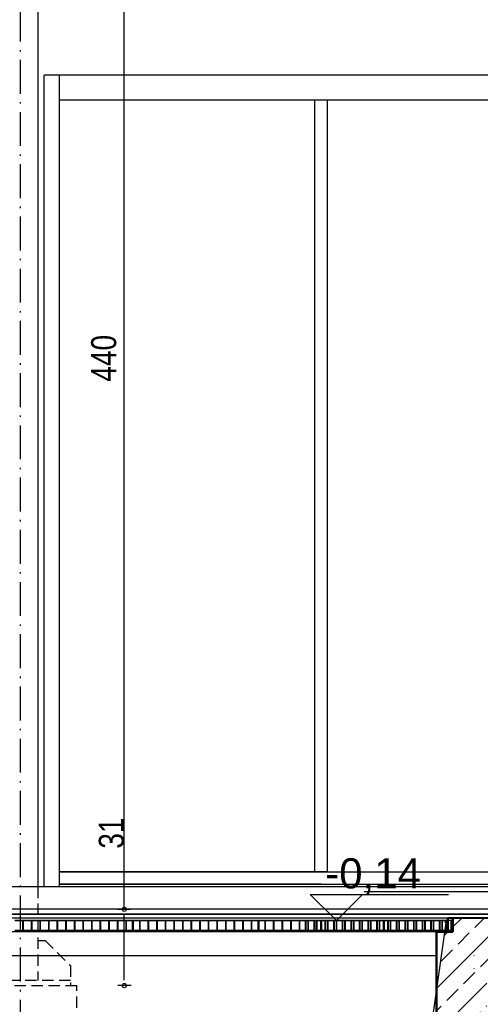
# Model space of a CAD drawing. Extents: x 64462 to 126444, y -56085 to -716.
# Tile 67 of 90: x 119755 to 121592, y -53778 to -49853. Entities that reach past the tile are written whole.
import ezdxf

# ---------------------------------------------------------------- set-up
doc = ezdxf.new("R2010")
doc.units = 0
doc.header["$LTSCALE"] = 11.25
doc.linetypes.add('ACAD_ISO10W100', pattern=[18.5, 12, -3, 0.5, -3])
doc.linetypes.add('JIS_02_2.0', pattern=[3, 2, -1])
for name, color, linetype in [('2D- Siatka Modularna', 81, 'ACAD_ISO10W100'), ('_opis', 7, 'Continuous'), ('Budowlane - Fundamenty - Izolacja Pozioma', 7, 'Continuous'), ('Budowlane - Krata Wema', 7, 'Continuous'), ('Budowlane - Opisy', 7, 'Continuous'), ('Budowlane - Wylewka betonowa', 7, 'Continuous'), ('Konstrukcja - Fasada', 7, 'Continuous'), ('Konstrukcja - podkonstrukcja pod panele - belki', 7, 'Continuous'), ('Konstrukcja - Płyta - Zbrojenie Rozproszone', 7, 'Continuous'), ('Konstrukcja - slupy myjnia', 7, 'Continuous'), ('Layer1', 7, 'Continuous'), ('Myjnia - podloga', 7, 'Continuous'), ('Wymiarowanie - Poziomy', 7, 'Continuous')]:
    doc.layers.add(name, color=color, linetype=linetype)
for name, color, linetype, lineweight in [('a___przekrojowa___0.5', 7, 'Continuous', 50), ('a___widokowa_0.25', 7, 'Continuous', 25), ('a___wymiary', 7, 'Continuous', 18)]:
    doc.layers.add(name, color=color, linetype=linetype, lineweight=lineweight)
doc.styles.add('GENERATED_STYLE_2', font='ARIAL.TTF')
doc.styles.add('ROMANS', font='arial.ttf', dxfattribs={"width": 0.8})
doc.styles.get("Standard").update_dxf_attribs({"font": 'arial.ttf', "width": 0.8, "oblique": 15})
doc.dimstyles.new('1_50', dxfattribs={"dimtxt": 100, "dimasz": 21, "dimexe": 0, "dimexo": 0, "dimgap": 0, "dimtad": 0, "dimdec": 0, "dimlfac": 0.1, "dimrnd": 0.5, "dimdsep": 46, "dimtxsty": 'ROMANS', "dimblk": 'k', "dimcen": 0, "dimdle": 1.25, "dimse1": 1, "dimse2": 1, "dimadec": 3, "dimazin": 0, "dimtfac": 0.066667, "dimtdec": 0, "dimtix": 1, "dimtmove": 2, "dimatfit": 3, "dimldrblk": 'k', "dimfxl": 1, "dimtvp": 0.8, "dimtolj": 1, "dimarcsym": 0})
doc.dimstyles.new('GENERATED_STYLE__61', dxfattribs={"dimtxt": 0.18, "dimasz": 4.56, "dimexe": 0.18, "dimexo": 0.0625, "dimgap": 0.09, "dimtad": 0, "dimtih": 1, "dimtoh": 1, "dimdec": 4, "dimzin": 0, "dimdsep": 46, "dimtxsty": 'Standard', "dimcen": 0.09, "dimadec": 0, "dimazin": 0, "dimtfac": 1, "dimtdec": 4, "dimtmove": 0, "dimatfit": 3, "dimldrblk": 'ARROWHEAD_3', "dimfxl": 1, "dimtolj": 1, "dimtzin": 0, "dimarcsym": 0})

# ---------------------------------------------------------------- blocks, each defined once
blk = doc.blocks.new('ARROWHEAD_3')
at = {"linetype": 'Continuous'}
blk.add_line((0, 0), (-1, 0), dxfattribs=at)
at = {"linetype": 'Continuous', "flags": 128}
blk.add_lwpolyline([(-1, 0.2679), (0, 0), (-1, -0.2679)], dxfattribs=at)
blk = doc.blocks.new('k')
at = {"layer": 'Layer1'}
blk.add_line((0, 1.31), (0, -1.22), dxfattribs=at)
blk.add_circle((0, 0), 0.405, dxfattribs=at)
blk = doc.blocks.new('*D5112')
at = {"layer": 'a___wymiary', "color": 0, "lineweight": -2}
blk.add_line((125327.7, -48520.2), (125327.7, -53288.2), dxfattribs=at)
at = {"layer": 'Defpoints', "color": 0}
for p in [(121448.2, -48499.2), (124993.7, -53309.2), (125327.7, -53309.2)]:
    blk.add_point(p, dxfattribs=at)
at = {"layer": 'a___wymiary', "color": 0, "linetype": 'ByBlock', "lineweight": -2, "xscale": 21, "yscale": 21, "zscale": 21}
for p, rotation in [((125327.7, -48499.2), 90), ((125327.7, -53309.2), 270)]:
    blk.add_blockref('k', p, dxfattribs=dict(at, rotation=rotation))
at = {"layer": 'a___wymiary', "color": 0, "insert": (125246, -50904.2), "char_height": 100, "attachment_point": 5, "rotation": 90, "style": 'ROMANS'}
blk.add_mtext('\\A1;481', dxfattribs=at)
blk = doc.blocks.new('*D5127')
at = {"layer": 'a___wymiary', "color": 0, "lineweight": -2}
for p, q in [((120172.3, -53399.2), (120172.3, -53045.8)), ((120172.3, -53682.2), (120172.3, -53420.2))]:
    blk.add_line(p, q, dxfattribs=at)
at = {"layer": 'Defpoints', "color": 0}
for p in [(120045.8, -53399.2), (120172.3, -53399.2), (119982.5, -53703.2)]:
    blk.add_point(p, dxfattribs=at)
at = {"layer": 'a___wymiary', "color": 0, "linetype": 'ByBlock', "lineweight": -2, "xscale": 21, "yscale": 21, "zscale": 21}
for p, rotation in [((120172.3, -53399.2), 90), ((120172.3, -53703.2), 270)]:
    blk.add_blockref('k', p, dxfattribs=dict(at, rotation=rotation))
at = {"layer": 'a___wymiary', "color": 0, "insert": (120121.3, -53095.3), "char_height": 100, "attachment_point": 5, "rotation": 90, "style": 'ROMANS'}
blk.add_mtext('\\A1;31', dxfattribs=at)
blk = doc.blocks.new('*D5128')
at = {"layer": 'a___wymiary', "color": 0, "lineweight": -2}
blk.add_line((120172.3, -53378.2), (120172.3, -49027.6), dxfattribs=at)
at = {"layer": 'Defpoints', "color": 0}
for p in [(119956.6, -49006.6), (120172.3, -49006.6), (120045.8, -53399.2)]:
    blk.add_point(p, dxfattribs=at)
at = {"layer": 'a___wymiary', "color": 0, "linetype": 'ByBlock', "lineweight": -2, "xscale": 21, "yscale": 21, "zscale": 21}
for p, rotation in [((120172.3, -49006.6), 90), ((120172.3, -53399.2), 270)]:
    blk.add_blockref('k', p, dxfattribs=dict(at, rotation=rotation))
at = {"layer": 'a___wymiary', "color": 0, "insert": (120090.7, -51202.9), "char_height": 100, "attachment_point": 5, "rotation": 90, "style": 'ROMANS'}
blk.add_mtext('\\A1;440', dxfattribs=at)

msp = doc.modelspace()

# ---------------------------------------------------------------- hatches: boundary and pattern name
at = {"layer": '_opis', "transparency": 33554687}
h = msp.add_hatch(dxfattribs=at)
h.set_pattern_fill('ANSI33-Metric', color=256, scale=20)
h.set_pattern_definition([(45, (-101544.12, 85228.8), (-89.80256, 89.80256), []), (45, (-101454.32, 85228.8), (-89.80256, 89.80256), [63.5, -31.75])])
h.paths.add_polyline_path([(116157.52, -54124.74), (116157.52, -53926.26), (115932.52, -53921.05), (115932.52, -54119.85)])
h.paths.add_polyline_path([(116382.52, -54129.64), (116382.52, -53931.46), (116157.52, -53926.26), (116157.52, -54124.74)])
h.paths.add_polyline_path([(119532.52, -54004.28), (116382.52, -53931.46), (116382.52, -54129.64), (119532.52, -54198.17)])
h.paths.add_polyline_path([(119757.52, -54199.19), (119757.52, -54009.51), (119725.78, -54008.75), (119532.52, -54004.28), (119532.52, -54198.17), (119579.07, -54199.19)])
h.paths.add_polyline_path([(119982.52, -54199.19), (119982.52, -54014.9), (119757.52, -54009.51), (119757.52, -54199.19)])
h.paths.add_polyline_path([(121344.89, -54237.61), (121372.55, -54039.19), (121326.22, -54039.19), (120997.52, -54039.19), (119982.52, -54014.9), (119982.52, -54199.19), (120582.52, -54199.19), (120582.52, -54221.02)])
h.paths.add_polyline_path([(121617.52, -54239.19), (121617.52, -53747.19), (121617.52, -53634.19), (121617.52, -53632.19), (121567.52, -53633.19), (122871.83, -53633.19), (122871.83, -53411.1), (122743.1, -53413.68), (122457.52, -53419.39), (121810.92, -53432.32), (121482.52, -53434.17), (121482.52, -53434.29), (121482.52, -53489.19), (121462.52, -53489.19), (121449.24, -53489.19), (121417.52, -53716.71), (121417.52, -54039.19), (121372.55, -54039.19), (121344.89, -54237.61), (121417.52, -54239.19)])
h.paths.add_polyline_path([(123357.52, -53563.09), (123357.52, -53401.39), (122871.83, -53411.1), (122871.83, -53633.19), (123297.43, -53633.19), (123297.43, -53623.19)])
h.paths.add_polyline_path([(123427.41, -53633.19), (123427.41, -53523.19), (123397.43, -53523.19), (123357.52, -53563.09), (123357.52, -53633.19)])

# ---------------------------------------------------------------- linework, layer by layer
at = {"layer": '2D- Siatka Modularna'}
msp.add_line((119757.52, -46891.76), (119757.52, -55087.71), dxfattribs=at)
at = {"layer": 'a___przekrojowa___0.5'}
for p, q in [((121462.52, -53434.29), (121810.92, -53432.32)), ((121462.52, -53489.19), (121462.52, -53434.29)), ((121482.52, -53489.19), (121482.52, -53434.29)), ((121417.52, -53489.19), (121462.52, -53489.19)), ((121417.52, -53583.19), (121417.52, -53489.19)), ((121482.52, -53489.19), (121437.52, -53489.19)), ((121417.52, -54039.19), (121417.52, -53583.19))]:
    msp.add_line(p, q, dxfattribs=at)
at = {"layer": 'a___widokowa_0.25'}
for p, q in [((119827.52, -49276.67), (119827.52, -53309.19)), ((121462.52, -53434.29), (114202.52, -53434.29)), ((121437.52, -53489.19), (115047.52, -53489.19))]:
    msp.add_line(p, q, dxfattribs=at)
at = {"layer": 'a___widokowa_0.25', "linetype": 'JIS_02_2.0', "ltscale": 2}
for p, q in [((119827.18, -53309.19), (119827.18, -53683.19)), ((119827.18, -53523.19), (119857.18, -53523.19)), ((119857.18, -53523.19), (119957.18, -53623.19)), ((119957.18, -53623.19), (119957.18, -53703.19)), ((119957.18, -53683.19), (119557.18, -53683.19)), ((119532.52, -53703.19), (119982.52, -53703.19)), ((119982.52, -54399.19), (119982.52, -53703.19))]:
    msp.add_line(p, q, dxfattribs=at)
at = {"layer": 'Budowlane - Fundamenty - Izolacja Pozioma'}
for p, q in [((121567.52, -53585.19), (121567.52, -53583.19)), ((121567.52, -53635.19), (121567.52, -53633.19))]:
    msp.add_line(p, q, dxfattribs=at)
at = {"layer": 'Budowlane - Krata Wema'}
for p, q in [((119767.87, -53444.19), (119735.57, -53444.19)), ((119735.57, -53444.19), (119767.87, -53444.19)), ((119767.87, -53484.19), (119767.87, -53444.19)), ((119769.87, -53444.19), (119767.87, -53444.19)), ((119767.87, -53444.19), (119769.87, -53444.19)), ((119767.87, -53484.19), (119767.87, -53444.19)), ((119802.17, -53444.19), (119769.87, -53444.19)), ((119769.87, -53484.19), (119769.87, -53444.19)), ((119769.87, -53444.19), (119802.17, -53444.19)), ((119769.87, -53484.19), (119769.87, -53444.19)), ((119802.17, -53484.19), (119802.17, -53444.19)), ((119804.17, -53444.19), (119802.17, -53444.19)), ((119802.17, -53444.19), (119804.17, -53444.19)), ((119802.17, -53484.19), (119802.17, -53444.19)), ((119836.47, -53444.19), (119804.17, -53444.19)), ((119804.17, -53484.19), (119804.17, -53444.19)), ((119804.17, -53444.19), (119836.47, -53444.19)), ((119804.17, -53484.19), (119804.17, -53444.19)), ((119836.47, -53484.19), (119836.47, -53444.19)), ((119838.47, -53444.19), (119836.47, -53444.19)), ((119836.47, -53444.19), (119838.47, -53444.19)), ((119836.47, -53484.19), (119836.47, -53444.19)), ((119870.77, -53444.19), (119838.47, -53444.19)), ((119838.47, -53484.19), (119838.47, -53444.19)), ((119838.47, -53444.19), (119870.77, -53444.19)), ((119838.47, -53484.19), (119838.47, -53444.19)), ((119870.77, -53484.19), (119870.77, -53444.19)), ((119872.77, -53444.19), (119870.77, -53444.19)), ((119870.77, -53444.19), (119872.77, -53444.19)), ((119870.77, -53484.19), (119870.77, -53444.19)), ((119905.07, -53444.19), (119872.77, -53444.19)), ((119872.77, -53484.19), (119872.77, -53444.19)), ((119872.77, -53444.19), (119905.07, -53444.19)), ((119872.77, -53484.19), (119872.77, -53444.19)), ((119905.07, -53484.19), (119905.07, -53444.19)), ((119907.07, -53444.19), (119905.07, -53444.19)), ((119905.07, -53444.19), (119907.07, -53444.19)), ((119905.07, -53484.19), (119905.07, -53444.19)), ((119939.37, -53444.19), (119907.07, -53444.19)), ((119907.07, -53484.19), (119907.07, -53444.19)), ((119907.07, -53444.19), (119939.37, -53444.19)), ((119907.07, -53484.19), (119907.07, -53444.19)), ((119939.37, -53484.19), (119939.37, -53444.19)), ((119941.37, -53444.19), (119939.37, -53444.19)), ((119939.37, -53444.19), (119941.37, -53444.19)), ((119939.37, -53484.19), (119939.37, -53444.19)), ((119973.67, -53444.19), (119941.37, -53444.19)), ((119941.37, -53484.19), (119941.37, -53444.19)), ((119941.37, -53444.19), (119973.67, -53444.19)), ((119941.37, -53484.19), (119941.37, -53444.19)), ((119973.67, -53484.19), (119973.67, -53444.19)), ((119975.67, -53444.19), (119973.67, -53444.19)), ((119973.67, -53444.19), (119975.67, -53444.19)), ((119973.67, -53484.19), (119973.67, -53444.19)), ((120007.97, -53444.19), (119975.67, -53444.19)), ((119975.67, -53484.19), (119975.67, -53444.19)), ((119975.67, -53444.19), (120007.97, -53444.19)), ((119975.67, -53484.19), (119975.67, -53444.19)), ((120007.97, -53484.19), (120007.97, -53444.19)), ((120009.97, -53444.19), (120007.97, -53444.19)), ((120007.97, -53444.19), (120009.97, -53444.19)), ((120007.97, -53484.19), (120007.97, -53444.19)), ((120042.27, -53444.19), (120009.97, -53444.19)), ((120009.97, -53484.19), (120009.97, -53444.19)), ((120009.97, -53444.19), (120042.27, -53444.19)), ((120009.97, -53484.19), (120009.97, -53444.19)), ((120042.27, -53484.19), (120042.27, -53444.19)), ((120044.27, -53444.19), (120042.27, -53444.19)), ((120042.27, -53444.19), (120044.27, -53444.19)), ((120042.27, -53484.19), (120042.27, -53444.19)), ((120076.57, -53444.19), (120044.27, -53444.19)), ((120044.27, -53484.19), (120044.27, -53444.19)), ((120044.27, -53444.19), (120076.57, -53444.19)), ((120044.27, -53484.19), (120044.27, -53444.19)), ((120076.57, -53484.19), (120076.57, -53444.19)), ((120078.57, -53444.19), (120076.57, -53444.19)), ((120076.57, -53444.19), (120078.57, -53444.19)), ((120076.57, -53484.19), (120076.57, -53444.19)), ((120110.87, -53444.19), (120078.57, -53444.19)), ((120078.57, -53484.19), (120078.57, -53444.19)), ((120078.57, -53444.19), (120110.87, -53444.19)), ((120078.57, -53484.19), (120078.57, -53444.19)), ((120110.87, -53484.19), (120110.87, -53444.19)), ((120112.87, -53444.19), (120110.87, -53444.19)), ((120110.87, -53444.19), (120112.87, -53444.19)), ((120110.87, -53484.19), (120110.87, -53444.19)), ((120145.17, -53444.19), (120112.87, -53444.19)), ((120112.87, -53484.19), (120112.87, -53444.19)), ((120112.87, -53444.19), (120145.17, -53444.19)), ((120112.87, -53484.19), (120112.87, -53444.19)), ((120145.17, -53484.19), (120145.17, -53444.19)), ((120147.17, -53444.19), (120145.17, -53444.19)), ((120145.17, -53444.19), (120147.17, -53444.19)), ((120145.17, -53484.19), (120145.17, -53444.19)), ((120179.47, -53444.19), (120147.17, -53444.19)), ((120147.17, -53484.19), (120147.17, -53444.19)), ((120147.17, -53444.19), (120179.47, -53444.19)), ((120147.17, -53484.19), (120147.17, -53444.19)), ((120179.47, -53484.19), (120179.47, -53444.19)), ((120181.47, -53444.19), (120179.47, -53444.19)), ((120179.47, -53444.19), (120181.47, -53444.19)), ((120179.47, -53484.19), (120179.47, -53444.19)), ((120205.52, -53444.19), (120181.47, -53444.19)), ((120181.47, -53484.19), (120181.47, -53444.19)), ((120181.47, -53444.19), (120205.52, -53444.19)), ((120181.47, -53484.19), (120181.47, -53444.19)), ((120205.52, -53484.19), (120205.52, -53444.19)), ((120207.52, -53444.19), (120205.52, -53444.19)), ((120205.52, -53444.19), (120207.52, -53444.19)), ((120205.52, -53484.19), (120205.52, -53444.19)), ((120209.52, -53444.19), (120207.52, -53444.19)), ((120207.52, -53444.19), (120209.52, -53444.19)), ((120233.57, -53444.19), (120209.52, -53444.19)), ((120209.52, -53484.19), (120209.52, -53444.19)), ((120209.52, -53444.19), (120233.57, -53444.19)), ((120209.52, -53484.19), (120209.52, -53444.19)), ((120233.57, -53484.19), (120233.57, -53444.19)), ((120235.57, -53444.19), (120233.57, -53444.19)), ((120233.57, -53444.19), (120235.57, -53444.19)), ((120233.57, -53484.19), (120233.57, -53444.19)), ((120267.87, -53444.19), (120235.57, -53444.19)), ((120235.57, -53484.19), (120235.57, -53444.19)), ((120235.57, -53444.19), (120267.87, -53444.19)), ((120235.57, -53484.19), (120235.57, -53444.19)), ((120267.87, -53484.19), (120267.87, -53444.19)), ((120269.87, -53444.19), (120267.87, -53444.19)), ((120267.87, -53444.19), (120269.87, -53444.19)), ((120267.87, -53484.19), (120267.87, -53444.19)), ((120302.17, -53444.19), (120269.87, -53444.19)), ((120269.87, -53484.19), (120269.87, -53444.19)), ((120269.87, -53444.19), (120302.17, -53444.19)), ((120269.87, -53484.19), (120269.87, -53444.19)), ((120302.17, -53484.19), (120302.17, -53444.19)), ((120304.17, -53444.19), (120302.17, -53444.19)), ((120302.17, -53444.19), (120304.17, -53444.19)), ((120302.17, -53484.19), (120302.17, -53444.19)), ((120336.47, -53444.19), (120304.17, -53444.19)), ((120304.17, -53484.19), (120304.17, -53444.19)), ((120304.17, -53444.19), (120336.47, -53444.19)), ((120304.17, -53484.19), (120304.17, -53444.19)), ((120336.47, -53484.19), (120336.47, -53444.19)), ((120338.47, -53444.19), (120336.47, -53444.19)), ((120336.47, -53444.19), (120338.47, -53444.19)), ((120336.47, -53484.19), (120336.47, -53444.19)), ((120370.77, -53444.19), (120338.47, -53444.19)), ((120338.47, -53484.19), (120338.47, -53444.19)), ((120338.47, -53444.19), (120370.77, -53444.19)), ((120338.47, -53484.19), (120338.47, -53444.19)), ((120370.77, -53484.19), (120370.77, -53444.19)), ((120372.77, -53444.19), (120370.77, -53444.19)), ((120370.77, -53444.19), (120372.77, -53444.19)), ((120370.77, -53484.19), (120370.77, -53444.19)), ((120405.07, -53444.19), (120372.77, -53444.19)), ((120372.77, -53484.19), (120372.77, -53444.19)), ((120372.77, -53444.19), (120405.07, -53444.19)), ((120372.77, -53484.19), (120372.77, -53444.19)), ((120405.07, -53484.19), (120405.07, -53444.19)), ((120407.07, -53444.19), (120405.07, -53444.19)), ((120405.07, -53444.19), (120407.07, -53444.19)), ((120405.07, -53484.19), (120405.07, -53444.19)), ((120439.37, -53444.19), (120407.07, -53444.19)), ((120407.07, -53484.19), (120407.07, -53444.19)), ((120407.07, -53444.19), (120439.37, -53444.19)), ((120407.07, -53484.19), (120407.07, -53444.19)), ((120439.37, -53484.19), (120439.37, -53444.19)), ((120441.37, -53444.19), (120439.37, -53444.19)), ((120439.37, -53444.19), (120441.37, -53444.19)), ((120439.37, -53484.19), (120439.37, -53444.19)), ((120473.67, -53444.19), (120441.37, -53444.19)), ((120441.37, -53484.19), (120441.37, -53444.19)), ((120441.37, -53444.19), (120473.67, -53444.19)), ((120441.37, -53484.19), (120441.37, -53444.19)), ((120473.67, -53484.19), (120473.67, -53444.19)), ((120475.67, -53444.19), (120473.67, -53444.19)), ((120473.67, -53444.19), (120475.67, -53444.19)), ((120473.67, -53484.19), (120473.67, -53444.19)), ((120507.97, -53444.19), (120475.67, -53444.19)), ((120475.67, -53484.19), (120475.67, -53444.19)), ((120475.67, -53444.19), (120507.97, -53444.19)), ((120475.67, -53484.19), (120475.67, -53444.19)), ((120507.97, -53484.19), (120507.97, -53444.19)), ((120509.97, -53444.19), (120507.97, -53444.19)), ((120507.97, -53444.19), (120509.97, -53444.19)), ((120507.97, -53484.19), (120507.97, -53444.19)), ((120542.27, -53444.19), (120509.97, -53444.19)), ((120509.97, -53484.19), (120509.97, -53444.19)), ((120509.97, -53444.19), (120542.27, -53444.19)), ((120509.97, -53484.19), (120509.97, -53444.19)), ((120542.27, -53484.19), (120542.27, -53444.19)), ((120544.27, -53444.19), (120542.27, -53444.19)), ((120542.27, -53444.19), (120544.27, -53444.19)), ((120542.27, -53484.19), (120542.27, -53444.19)), ((120576.57, -53444.19), (120544.27, -53444.19)), ((120544.27, -53484.19), (120544.27, -53444.19)), ((120544.27, -53444.19), (120576.57, -53444.19)), ((120544.27, -53484.19), (120544.27, -53444.19)), ((120576.57, -53484.19), (120576.57, -53444.19)), ((120578.57, -53444.19), (120576.57, -53444.19)), ((120576.57, -53444.19), (120578.57, -53444.19)), ((120576.57, -53484.19), (120576.57, -53444.19)), ((120610.87, -53444.19), (120578.57, -53444.19)), ((120578.57, -53484.19), (120578.57, -53444.19)), ((120578.57, -53444.19), (120610.87, -53444.19)), ((120578.57, -53484.19), (120578.57, -53444.19)), ((120610.87, -53484.19), (120610.87, -53444.19)), ((120612.87, -53444.19), (120610.87, -53444.19)), ((120610.87, -53444.19), (120612.87, -53444.19)), ((120610.87, -53484.19), (120610.87, -53444.19)), ((120645.17, -53444.19), (120612.87, -53444.19)), ((120612.87, -53484.19), (120612.87, -53444.19)), ((120612.87, -53444.19), (120645.17, -53444.19)), ((120612.87, -53484.19), (120612.87, -53444.19)), ((120645.17, -53484.19), (120645.17, -53444.19)), ((120647.17, -53444.19), (120645.17, -53444.19)), ((120645.17, -53444.19), (120647.17, -53444.19)), ((120645.17, -53484.19), (120645.17, -53444.19)), ((120679.47, -53444.19), (120647.17, -53444.19)), ((120647.17, -53484.19), (120647.17, -53444.19)), ((120647.17, -53444.19), (120679.47, -53444.19)), ((120647.17, -53484.19), (120647.17, -53444.19)), ((120679.47, -53484.19), (120679.47, -53444.19)), ((120681.47, -53444.19), (120679.47, -53444.19)), ((120679.47, -53444.19), (120681.47, -53444.19)), ((120679.47, -53484.19), (120679.47, -53444.19)), ((120705.52, -53444.19), (120681.47, -53444.19)), ((120681.47, -53484.19), (120681.47, -53444.19)), ((120681.47, -53444.19), (120705.52, -53444.19)), ((120681.47, -53484.19), (120681.47, -53444.19)), ((120705.52, -53484.19), (120705.52, -53444.19)), ((120707.52, -53444.19), (120705.52, -53444.19)), ((120705.52, -53444.19), (120707.52, -53444.19)), ((120705.52, -53484.19), (120705.52, -53444.19)), ((120709.52, -53444.19), (120707.52, -53444.19)), ((120707.52, -53444.19), (120709.52, -53444.19)), ((120733.57, -53444.19), (120709.52, -53444.19)), ((120709.52, -53484.19), (120709.52, -53444.19)), ((120709.52, -53444.19), (120733.57, -53444.19)), ((120709.52, -53484.19), (120709.52, -53444.19)), ((120733.57, -53484.19), (120733.57, -53444.19)), ((120735.57, -53444.19), (120733.57, -53444.19)), ((120733.57, -53444.19), (120735.57, -53444.19)), ((120733.57, -53484.19), (120733.57, -53444.19)), ((120767.87, -53444.19), (120735.57, -53444.19)), ((120735.57, -53484.19), (120735.57, -53444.19)), ((120735.57, -53444.19), (120767.87, -53444.19)), ((120735.57, -53484.19), (120735.57, -53444.19)), ((120767.87, -53484.19), (120767.87, -53444.19)), ((120769.87, -53444.19), (120767.87, -53444.19)), ((120767.87, -53444.19), (120769.87, -53444.19)), ((120767.87, -53484.19), (120767.87, -53444.19)), ((120802.17, -53444.19), (120769.87, -53444.19)), ((120769.87, -53484.19), (120769.87, -53444.19)), ((120769.87, -53444.19), (120802.17, -53444.19)), ((120769.87, -53484.19), (120769.87, -53444.19)), ((120802.17, -53484.19), (120802.17, -53444.19)), ((120804.17, -53444.19), (120802.17, -53444.19)), ((120802.17, -53444.19), (120804.17, -53444.19)), ((120802.17, -53484.19), (120802.17, -53444.19)), ((120836.47, -53444.19), (120804.17, -53444.19)), ((120804.17, -53484.19), (120804.17, -53444.19)), ((120804.17, -53444.19), (120836.47, -53444.19)), ((120804.17, -53484.19), (120804.17, -53444.19)), ((120836.47, -53484.19), (120836.47, -53444.19)), ((120838.47, -53444.19), (120836.47, -53444.19)), ((120836.47, -53444.19), (120838.47, -53444.19)), ((120836.47, -53484.19), (120836.47, -53444.19)), ((120870.77, -53444.19), (120838.47, -53444.19)), ((120838.47, -53484.19), (120838.47, -53444.19)), ((120838.47, -53444.19), (120870.77, -53444.19)), ((120838.47, -53484.19), (120838.47, -53444.19)), ((120870.77, -53484.19), (120870.77, -53444.19)), ((120872.77, -53444.19), (120870.77, -53444.19)), ((120870.77, -53444.19), (120872.77, -53444.19)), ((120870.77, -53484.19), (120870.77, -53444.19)), ((120905.07, -53444.19), (120872.77, -53444.19)), ((120872.77, -53484.19), (120872.77, -53444.19)), ((120872.77, -53444.19), (120905.07, -53444.19)), ((120872.77, -53484.19), (120872.77, -53444.19)), ((121112.87, -53444.19), (120895.17, -53444.19)), ((120895.17, -53444.19), (120897.17, -53444.19)), ((120895.17, -53484.19), (120895.17, -53444.19)), ((120897.17, -53444.19), (120929.47, -53444.19)), ((120897.17, -53484.19), (120897.17, -53444.19)), ((120905.07, -53484.19), (120905.07, -53444.19)), ((120907.07, -53444.19), (120905.07, -53444.19)), ((120905.07, -53444.19), (120907.07, -53444.19)), ((120905.07, -53484.19), (120905.07, -53444.19)), ((120939.37, -53444.19), (120907.07, -53444.19)), ((120907.07, -53484.19), (120907.07, -53444.19)), ((120907.07, -53444.19), (120939.37, -53444.19)), ((120907.07, -53484.19), (120907.07, -53444.19)), ((120929.47, -53444.19), (120931.47, -53444.19)), ((120929.47, -53484.19), (120929.47, -53444.19)), ((120931.47, -53444.19), (120955.52, -53444.19)), ((120931.47, -53484.19), (120931.47, -53444.19)), ((120939.37, -53484.19), (120939.37, -53444.19)), ((120941.37, -53444.19), (120939.37, -53444.19)), ((120939.37, -53444.19), (120941.37, -53444.19)), ((120939.37, -53484.19), (120939.37, -53444.19)), ((120973.67, -53444.19), (120941.37, -53444.19)), ((120941.37, -53484.19), (120941.37, -53444.19)), ((120941.37, -53444.19), (120973.67, -53444.19)), ((120941.37, -53484.19), (120941.37, -53444.19)), ((120955.52, -53444.19), (120957.52, -53444.19)), ((120955.52, -53484.19), (120955.52, -53444.19)), ((120957.52, -53444.19), (120959.52, -53444.19)), ((120959.52, -53444.19), (120983.57, -53444.19)), ((120959.52, -53484.19), (120959.52, -53444.19)), ((120973.67, -53484.19), (120973.67, -53444.19)), ((120975.67, -53444.19), (120973.67, -53444.19)), ((120973.67, -53444.19), (120975.67, -53444.19)), ((120973.67, -53484.19), (120973.67, -53444.19)), ((121007.97, -53444.19), (120975.67, -53444.19)), ((120975.67, -53484.19), (120975.67, -53444.19)), ((120975.67, -53444.19), (121007.97, -53444.19)), ((120975.67, -53484.19), (120975.67, -53444.19)), ((120983.57, -53444.19), (120985.57, -53444.19)), ((120983.57, -53484.19), (120983.57, -53444.19)), ((120985.57, -53444.19), (121017.87, -53444.19)), ((120985.57, -53484.19), (120985.57, -53444.19)), ((121007.97, -53484.19), (121007.97, -53444.19)), ((121009.97, -53444.19), (121007.97, -53444.19)), ((121007.97, -53444.19), (121009.97, -53444.19)), ((121007.97, -53484.19), (121007.97, -53444.19)), ((121042.27, -53444.19), (121009.97, -53444.19)), ((121009.97, -53484.19), (121009.97, -53444.19)), ((121009.97, -53444.19), (121042.27, -53444.19)), ((121009.97, -53484.19), (121009.97, -53444.19)), ((121017.87, -53444.19), (121019.87, -53444.19)), ((121017.87, -53484.19), (121017.87, -53444.19)), ((121019.87, -53444.19), (121052.17, -53444.19)), ((121019.87, -53484.19), (121019.87, -53444.19)), ((121042.27, -53484.19), (121042.27, -53444.19)), ((121044.27, -53444.19), (121042.27, -53444.19)), ((121042.27, -53444.19), (121044.27, -53444.19)), ((121042.27, -53484.19), (121042.27, -53444.19)), ((121076.57, -53444.19), (121044.27, -53444.19)), ((121044.27, -53484.19), (121044.27, -53444.19)), ((121044.27, -53444.19), (121076.57, -53444.19)), ((121044.27, -53484.19), (121044.27, -53444.19)), ((121052.17, -53444.19), (121054.17, -53444.19)), ((121052.17, -53484.19), (121052.17, -53444.19)), ((121054.17, -53444.19), (121086.47, -53444.19)), ((121054.17, -53484.19), (121054.17, -53444.19)), ((121076.57, -53484.19), (121076.57, -53444.19)), ((121078.57, -53444.19), (121076.57, -53444.19)), ((121076.57, -53444.19), (121078.57, -53444.19)), ((121076.57, -53484.19), (121076.57, -53444.19)), ((121110.87, -53444.19), (121078.57, -53444.19)), ((121078.57, -53484.19), (121078.57, -53444.19)), ((121078.57, -53444.19), (121110.87, -53444.19)), ((121078.57, -53484.19), (121078.57, -53444.19)), ((121086.47, -53444.19), (121088.47, -53444.19)), ((121086.47, -53484.19), (121086.47, -53444.19)), ((121088.47, -53444.19), (121120.77, -53444.19)), ((121088.47, -53484.19), (121088.47, -53444.19)), ((121110.87, -53484.19), (121110.87, -53444.19)), ((121112.87, -53444.19), (121110.87, -53444.19)), ((121110.87, -53444.19), (121112.87, -53444.19)), ((121110.87, -53484.19), (121110.87, -53444.19)), ((121145.17, -53444.19), (121112.87, -53444.19)), ((121112.87, -53484.19), (121112.87, -53444.19)), ((121112.87, -53484.19), (121112.87, -53444.19)), ((121120.77, -53444.19), (121122.77, -53444.19)), ((121120.77, -53484.19), (121120.77, -53444.19)), ((121122.77, -53444.19), (121155.07, -53444.19)), ((121122.77, -53484.19), (121122.77, -53444.19)), ((121145.17, -53484.19), (121145.17, -53444.19)), ((121147.17, -53444.19), (121145.17, -53444.19)), ((121179.47, -53444.19), (121147.17, -53444.19)), ((121147.17, -53484.19), (121147.17, -53444.19)), ((121155.07, -53444.19), (121157.07, -53444.19)), ((121155.07, -53484.19), (121155.07, -53444.19)), ((121157.07, -53444.19), (121189.37, -53444.19)), ((121157.07, -53484.19), (121157.07, -53444.19)), ((121179.47, -53484.19), (121179.47, -53444.19)), ((121181.47, -53444.19), (121179.47, -53444.19)), ((121205.52, -53444.19), (121181.47, -53444.19)), ((121181.47, -53484.19), (121181.47, -53444.19)), ((121189.37, -53444.19), (121191.37, -53444.19)), ((121189.37, -53484.19), (121189.37, -53444.19)), ((121191.37, -53444.19), (121223.67, -53444.19)), ((121191.37, -53484.19), (121191.37, -53444.19)), ((121205.52, -53484.19), (121205.52, -53444.19)), ((121207.52, -53444.19), (121205.52, -53444.19)), ((121209.52, -53444.19), (121207.52, -53444.19)), ((121233.57, -53444.19), (121209.52, -53444.19)), ((121209.52, -53484.19), (121209.52, -53444.19)), ((121223.67, -53444.19), (121225.67, -53444.19)), ((121223.67, -53484.19), (121223.67, -53444.19)), ((121225.67, -53444.19), (121257.97, -53444.19)), ((121225.67, -53484.19), (121225.67, -53444.19)), ((121233.57, -53484.19), (121233.57, -53444.19)), ((121235.57, -53444.19), (121233.57, -53444.19)), ((121267.87, -53444.19), (121235.57, -53444.19)), ((121235.57, -53484.19), (121235.57, -53444.19)), ((121257.97, -53444.19), (121259.97, -53444.19)), ((121257.97, -53484.19), (121257.97, -53444.19)), ((121259.97, -53444.19), (121292.27, -53444.19)), ((121259.97, -53484.19), (121259.97, -53444.19)), ((121267.87, -53484.19), (121267.87, -53444.19)), ((121269.87, -53444.19), (121267.87, -53444.19)), ((121302.17, -53444.19), (121269.87, -53444.19)), ((121269.87, -53484.19), (121269.87, -53444.19)), ((121292.27, -53444.19), (121294.27, -53444.19)), ((121292.27, -53484.19), (121292.27, -53444.19)), ((121294.27, -53444.19), (121326.57, -53444.19)), ((121294.27, -53484.19), (121294.27, -53444.19)), ((121302.17, -53484.19), (121302.17, -53444.19)), ((121304.17, -53444.19), (121302.17, -53444.19)), ((121336.47, -53444.19), (121304.17, -53444.19)), ((121304.17, -53484.19), (121304.17, -53444.19)), ((121326.57, -53444.19), (121328.57, -53444.19)), ((121326.57, -53484.19), (121326.57, -53444.19)), ((121328.57, -53444.19), (121360.87, -53444.19)), ((121328.57, -53484.19), (121328.57, -53444.19)), ((121336.47, -53484.19), (121336.47, -53444.19)), ((121338.47, -53444.19), (121336.47, -53444.19)), ((121370.77, -53444.19), (121338.47, -53444.19)), ((121338.47, -53484.19), (121338.47, -53444.19)), ((121360.87, -53444.19), (121362.87, -53444.19)), ((121360.87, -53484.19), (121360.87, -53444.19)), ((121362.87, -53444.19), (121395.17, -53444.19)), ((121362.87, -53484.19), (121362.87, -53444.19)), ((121370.77, -53484.19), (121370.77, -53444.19)), ((121372.77, -53444.19), (121370.77, -53444.19)), ((121405.07, -53444.19), (121372.77, -53444.19)), ((121372.77, -53484.19), (121372.77, -53444.19)), ((121395.17, -53444.19), (121397.17, -53444.19)), ((121395.17, -53484.19), (121395.17, -53444.19)), ((121397.17, -53444.19), (121429.47, -53444.19)), ((121397.17, -53484.19), (121397.17, -53444.19)), ((121405.07, -53484.19), (121405.07, -53444.19)), ((121407.07, -53444.19), (121405.07, -53444.19)), ((121439.37, -53444.19), (121407.07, -53444.19)), ((121407.07, -53484.19), (121407.07, -53444.19)), ((121429.47, -53444.19), (121431.47, -53444.19)), ((121429.47, -53484.19), (121429.47, -53444.19)), ((121431.47, -53444.19), (121455.52, -53444.19)), ((121431.47, -53484.19), (121431.47, -53444.19)), ((121439.37, -53484.19), (121439.37, -53444.19)), ((121441.37, -53444.19), (121439.37, -53444.19)), ((121473.67, -53444.19), (121441.37, -53444.19)), ((121441.37, -53484.19), (121441.37, -53444.19)), ((121451.47, -53444.19), (121449.47, -53444.19)), ((121475.52, -53444.19), (121451.47, -53444.19)), ((121455.52, -53444.19), (121457.52, -53444.19)), ((121455.52, -53484.19), (121455.52, -53444.19)), ((121457.52, -53484.19), (121457.52, -53444.19)), ((121475.67, -53444.19), (121473.67, -53444.19)), ((121475.52, -53484.19), (121475.52, -53444.19)), ((121477.52, -53444.19), (121475.52, -53444.19)), ((121477.52, -53484.19), (121477.52, -53444.19)), ((119767.87, -53484.19), (119735.57, -53484.19)), ((119735.57, -53484.19), (119767.87, -53484.19)), ((119769.87, -53484.19), (119767.87, -53484.19)), ((119767.87, -53484.19), (119769.87, -53484.19)), ((119802.17, -53484.19), (119769.87, -53484.19)), ((119769.87, -53484.19), (119802.17, -53484.19)), ((119804.17, -53484.19), (119802.17, -53484.19)), ((119802.17, -53484.19), (119804.17, -53484.19)), ((119836.47, -53484.19), (119804.17, -53484.19)), ((119804.17, -53484.19), (119836.47, -53484.19)), ((119838.47, -53484.19), (119836.47, -53484.19)), ((119836.47, -53484.19), (119838.47, -53484.19)), ((119870.77, -53484.19), (119838.47, -53484.19)), ((119838.47, -53484.19), (119870.77, -53484.19)), ((119872.77, -53484.19), (119870.77, -53484.19)), ((119870.77, -53484.19), (119872.77, -53484.19)), ((119905.07, -53484.19), (119872.77, -53484.19)), ((119872.77, -53484.19), (119905.07, -53484.19)), ((119907.07, -53484.19), (119905.07, -53484.19)), ((119905.07, -53484.19), (119907.07, -53484.19)), ((119939.37, -53484.19), (119907.07, -53484.19)), ((119907.07, -53484.19), (119939.37, -53484.19)), ((119941.37, -53484.19), (119939.37, -53484.19)), ((119939.37, -53484.19), (119941.37, -53484.19)), ((119973.67, -53484.19), (119941.37, -53484.19)), ((119941.37, -53484.19), (119973.67, -53484.19)), ((119975.67, -53484.19), (119973.67, -53484.19)), ((119973.67, -53484.19), (119975.67, -53484.19)), ((120007.97, -53484.19), (119975.67, -53484.19)), ((119975.67, -53484.19), (120007.97, -53484.19)), ((120009.97, -53484.19), (120007.97, -53484.19)), ((120007.97, -53484.19), (120009.97, -53484.19)), ((120042.27, -53484.19), (120009.97, -53484.19)), ((120009.97, -53484.19), (120042.27, -53484.19)), ((120044.27, -53484.19), (120042.27, -53484.19)), ((120042.27, -53484.19), (120044.27, -53484.19)), ((120076.57, -53484.19), (120044.27, -53484.19)), ((120044.27, -53484.19), (120076.57, -53484.19)), ((120078.57, -53484.19), (120076.57, -53484.19)), ((120076.57, -53484.19), (120078.57, -53484.19)), ((120110.87, -53484.19), (120078.57, -53484.19)), ((120078.57, -53484.19), (120110.87, -53484.19)), ((120112.87, -53484.19), (120110.87, -53484.19)), ((120110.87, -53484.19), (120112.87, -53484.19)), ((120145.17, -53484.19), (120112.87, -53484.19)), ((120112.87, -53484.19), (120145.17, -53484.19)), ((120147.17, -53484.19), (120145.17, -53484.19)), ((120145.17, -53484.19), (120147.17, -53484.19)), ((120179.47, -53484.19), (120147.17, -53484.19)), ((120147.17, -53484.19), (120179.47, -53484.19)), ((120181.47, -53484.19), (120179.47, -53484.19)), ((120179.47, -53484.19), (120181.47, -53484.19)), ((120205.52, -53484.19), (120181.47, -53484.19)), ((120181.47, -53484.19), (120205.52, -53484.19)), ((120207.52, -53484.19), (120205.52, -53484.19)), ((120205.52, -53484.19), (120207.52, -53484.19)), ((120209.52, -53484.19), (120207.52, -53484.19)), ((120207.52, -53484.19), (120209.52, -53484.19)), ((120233.57, -53484.19), (120209.52, -53484.19)), ((120209.52, -53484.19), (120233.57, -53484.19)), ((120235.57, -53484.19), (120233.57, -53484.19)), ((120233.57, -53484.19), (120235.57, -53484.19)), ((120267.87, -53484.19), (120235.57, -53484.19)), ((120235.57, -53484.19), (120267.87, -53484.19)), ((120269.87, -53484.19), (120267.87, -53484.19)), ((120267.87, -53484.19), (120269.87, -53484.19)), ((120302.17, -53484.19), (120269.87, -53484.19)), ((120269.87, -53484.19), (120302.17, -53484.19)), ((120304.17, -53484.19), (120302.17, -53484.19)), ((120302.17, -53484.19), (120304.17, -53484.19)), ((120336.47, -53484.19), (120304.17, -53484.19)), ((120304.17, -53484.19), (120336.47, -53484.19)), ((120338.47, -53484.19), (120336.47, -53484.19)), ((120336.47, -53484.19), (120338.47, -53484.19)), ((120370.77, -53484.19), (120338.47, -53484.19)), ((120338.47, -53484.19), (120370.77, -53484.19)), ((120372.77, -53484.19), (120370.77, -53484.19)), ((120370.77, -53484.19), (120372.77, -53484.19)), ((120405.07, -53484.19), (120372.77, -53484.19)), ((120372.77, -53484.19), (120405.07, -53484.19)), ((120407.07, -53484.19), (120405.07, -53484.19)), ((120405.07, -53484.19), (120407.07, -53484.19)), ((120439.37, -53484.19), (120407.07, -53484.19)), ((120407.07, -53484.19), (120439.37, -53484.19)), ((120441.37, -53484.19), (120439.37, -53484.19)), ((120439.37, -53484.19), (120441.37, -53484.19)), ((120473.67, -53484.19), (120441.37, -53484.19)), ((120441.37, -53484.19), (120473.67, -53484.19)), ((120475.67, -53484.19), (120473.67, -53484.19)), ((120473.67, -53484.19), (120475.67, -53484.19)), ((120507.97, -53484.19), (120475.67, -53484.19)), ((120475.67, -53484.19), (120507.97, -53484.19)), ((120509.97, -53484.19), (120507.97, -53484.19)), ((120507.97, -53484.19), (120509.97, -53484.19)), ((120542.27, -53484.19), (120509.97, -53484.19)), ((120509.97, -53484.19), (120542.27, -53484.19)), ((120544.27, -53484.19), (120542.27, -53484.19)), ((120542.27, -53484.19), (120544.27, -53484.19)), ((120576.57, -53484.19), (120544.27, -53484.19)), ((120544.27, -53484.19), (120576.57, -53484.19)), ((120578.57, -53484.19), (120576.57, -53484.19)), ((120576.57, -53484.19), (120578.57, -53484.19)), ((120610.87, -53484.19), (120578.57, -53484.19)), ((120578.57, -53484.19), (120610.87, -53484.19)), ((120612.87, -53484.19), (120610.87, -53484.19)), ((120610.87, -53484.19), (120612.87, -53484.19)), ((120645.17, -53484.19), (120612.87, -53484.19)), ((120612.87, -53484.19), (120645.17, -53484.19)), ((120647.17, -53484.19), (120645.17, -53484.19)), ((120645.17, -53484.19), (120647.17, -53484.19)), ((120679.47, -53484.19), (120647.17, -53484.19)), ((120647.17, -53484.19), (120679.47, -53484.19)), ((120681.47, -53484.19), (120679.47, -53484.19)), ((120679.47, -53484.19), (120681.47, -53484.19)), ((120705.52, -53484.19), (120681.47, -53484.19)), ((120681.47, -53484.19), (120705.52, -53484.19)), ((120707.52, -53484.19), (120705.52, -53484.19)), ((120705.52, -53484.19), (120707.52, -53484.19)), ((120709.52, -53484.19), (120707.52, -53484.19)), ((120707.52, -53484.19), (120709.52, -53484.19)), ((120733.57, -53484.19), (120709.52, -53484.19)), ((120709.52, -53484.19), (120733.57, -53484.19)), ((120735.57, -53484.19), (120733.57, -53484.19)), ((120733.57, -53484.19), (120735.57, -53484.19)), ((120767.87, -53484.19), (120735.57, -53484.19)), ((120735.57, -53484.19), (120767.87, -53484.19)), ((120769.87, -53484.19), (120767.87, -53484.19)), ((120767.87, -53484.19), (120769.87, -53484.19)), ((120802.17, -53484.19), (120769.87, -53484.19)), ((120769.87, -53484.19), (120802.17, -53484.19)), ((120804.17, -53484.19), (120802.17, -53484.19)), ((120802.17, -53484.19), (120804.17, -53484.19)), ((120836.47, -53484.19), (120804.17, -53484.19)), ((120804.17, -53484.19), (120836.47, -53484.19)), ((120838.47, -53484.19), (120836.47, -53484.19)), ((120836.47, -53484.19), (120838.47, -53484.19)), ((120870.77, -53484.19), (120838.47, -53484.19)), ((120838.47, -53484.19), (120870.77, -53484.19)), ((120872.77, -53484.19), (120870.77, -53484.19)), ((120870.77, -53484.19), (120872.77, -53484.19)), ((120905.07, -53484.19), (120872.77, -53484.19)), ((120872.77, -53484.19), (120905.07, -53484.19)), ((121112.87, -53484.19), (120895.17, -53484.19)), ((120895.17, -53484.19), (120897.17, -53484.19)), ((120897.17, -53484.19), (120929.47, -53484.19)), ((120907.07, -53484.19), (120905.07, -53484.19)), ((120905.07, -53484.19), (120907.07, -53484.19)), ((120939.37, -53484.19), (120907.07, -53484.19)), ((120907.07, -53484.19), (120939.37, -53484.19)), ((120929.47, -53484.19), (120931.47, -53484.19)), ((120931.47, -53484.19), (120955.52, -53484.19)), ((120941.37, -53484.19), (120939.37, -53484.19)), ((120939.37, -53484.19), (120941.37, -53484.19)), ((120973.67, -53484.19), (120941.37, -53484.19)), ((120941.37, -53484.19), (120973.67, -53484.19)), ((120955.52, -53484.19), (120957.52, -53484.19)), ((120957.52, -53484.19), (120959.52, -53484.19)), ((120959.52, -53484.19), (120983.57, -53484.19)), ((120975.67, -53484.19), (120973.67, -53484.19)), ((120973.67, -53484.19), (120975.67, -53484.19)), ((121007.97, -53484.19), (120975.67, -53484.19)), ((120975.67, -53484.19), (121007.97, -53484.19)), ((120983.57, -53484.19), (120985.57, -53484.19)), ((120985.57, -53484.19), (121017.87, -53484.19)), ((121009.97, -53484.19), (121007.97, -53484.19)), ((121007.97, -53484.19), (121009.97, -53484.19)), ((121042.27, -53484.19), (121009.97, -53484.19)), ((121009.97, -53484.19), (121042.27, -53484.19)), ((121017.87, -53484.19), (121019.87, -53484.19)), ((121019.87, -53484.19), (121052.17, -53484.19)), ((121044.27, -53484.19), (121042.27, -53484.19)), ((121042.27, -53484.19), (121044.27, -53484.19)), ((121076.57, -53484.19), (121044.27, -53484.19)), ((121044.27, -53484.19), (121076.57, -53484.19)), ((121052.17, -53484.19), (121054.17, -53484.19)), ((121054.17, -53484.19), (121086.47, -53484.19)), ((121078.57, -53484.19), (121076.57, -53484.19)), ((121076.57, -53484.19), (121078.57, -53484.19)), ((121110.87, -53484.19), (121078.57, -53484.19)), ((121078.57, -53484.19), (121110.87, -53484.19)), ((121086.47, -53484.19), (121088.47, -53484.19)), ((121088.47, -53484.19), (121120.77, -53484.19)), ((121112.87, -53484.19), (121110.87, -53484.19)), ((121110.87, -53484.19), (121112.87, -53484.19)), ((121145.17, -53484.19), (121112.87, -53484.19)), ((121120.77, -53484.19), (121122.77, -53484.19)), ((121122.77, -53484.19), (121155.07, -53484.19)), ((121147.17, -53484.19), (121145.17, -53484.19)), ((121179.47, -53484.19), (121147.17, -53484.19)), ((121155.07, -53484.19), (121157.07, -53484.19)), ((121157.07, -53484.19), (121189.37, -53484.19)), ((121181.47, -53484.19), (121179.47, -53484.19)), ((121205.52, -53484.19), (121181.47, -53484.19)), ((121189.37, -53484.19), (121191.37, -53484.19)), ((121191.37, -53484.19), (121223.67, -53484.19)), ((121207.52, -53484.19), (121205.52, -53484.19)), ((121209.52, -53484.19), (121207.52, -53484.19)), ((121233.57, -53484.19), (121209.52, -53484.19)), ((121223.67, -53484.19), (121225.67, -53484.19)), ((121225.67, -53484.19), (121257.97, -53484.19)), ((121235.57, -53484.19), (121233.57, -53484.19)), ((121267.87, -53484.19), (121235.57, -53484.19)), ((121257.97, -53484.19), (121259.97, -53484.19)), ((121259.97, -53484.19), (121292.27, -53484.19)), ((121269.87, -53484.19), (121267.87, -53484.19)), ((121302.17, -53484.19), (121269.87, -53484.19)), ((121292.27, -53484.19), (121294.27, -53484.19)), ((121294.27, -53484.19), (121326.57, -53484.19)), ((121304.17, -53484.19), (121302.17, -53484.19)), ((121336.47, -53484.19), (121304.17, -53484.19)), ((121326.57, -53484.19), (121328.57, -53484.19)), ((121328.57, -53484.19), (121360.87, -53484.19)), ((121338.47, -53484.19), (121336.47, -53484.19)), ((121370.77, -53484.19), (121338.47, -53484.19)), ((121360.87, -53484.19), (121362.87, -53484.19)), ((121362.87, -53484.19), (121395.17, -53484.19)), ((121372.77, -53484.19), (121370.77, -53484.19)), ((121405.07, -53484.19), (121372.77, -53484.19)), ((121395.17, -53484.19), (121397.17, -53484.19)), ((121397.17, -53484.19), (121429.47, -53484.19)), ((121407.07, -53484.19), (121405.07, -53484.19)), ((121439.37, -53484.19), (121407.07, -53484.19)), ((121429.47, -53484.19), (121431.47, -53484.19)), ((121431.47, -53484.19), (121455.52, -53484.19)), ((121441.37, -53484.19), (121439.37, -53484.19)), ((121473.67, -53484.19), (121441.37, -53484.19)), ((121451.47, -53484.19), (121449.47, -53484.19)), ((121475.52, -53484.19), (121451.47, -53484.19)), ((121455.52, -53484.19), (121457.52, -53484.19)), ((121475.67, -53484.19), (121473.67, -53484.19)), ((121477.52, -53484.19), (121475.52, -53484.19))]:
    msp.add_line(p, q, dxfattribs=at)
at = {"layer": 'Budowlane - Wylewka betonowa'}
msp.add_line((123387.52, -53309.19), (112397.52, -53309.19), dxfattribs=at)
at = {"layer": 'Konstrukcja - Fasada'}
for p, q in [((120932.52, -53249.19), (120932.52, -50174.19)), ((120982.52, -53249.19), (120982.52, -50174.19)), ((119914.37, -53249.19), (120932.52, -53249.19)), ((120932.52, -53249.19), (119914.37, -53249.19)), ((120982.52, -53249.19), (120932.52, -53249.19)), ((120932.52, -53249.19), (120982.52, -53249.19)), ((120982.52, -53249.19), (122132.52, -53249.19)), ((119914.37, -53299.19), (120957.52, -53299.19)), ((120957.52, -53299.19), (119914.37, -53299.19)), ((120957.52, -53299.19), (122157.52, -53299.19))]:
    msp.add_line(p, q, dxfattribs=at)
at = {"layer": 'Konstrukcja - podkonstrukcja pod panele - belki'}
for p, q in [((123262.14, -50074.19), (119852.9, -50074.19)), ((123200.67, -50174.19), (119914.37, -50174.19))]:
    msp.add_line(p, q, dxfattribs=at)
at = {"layer": 'Konstrukcja - Płyta - Zbrojenie Rozproszone'}
for p, q in [((123387.52, -53399.19), (112477.52, -53399.19)), ((122457.52, -53419.39), (113457.52, -53419.39)), ((115047.52, -53583.19), (121417.52, -53583.19))]:
    msp.add_line(p, q, dxfattribs=at)
at = {"layer": 'Konstrukcja - slupy myjnia'}
for p, q in [((119852.9, -53309.19), (119852.9, -50074.19)), ((119914.37, -53309.19), (119914.37, -50074.19))]:
    msp.add_line(p, q, dxfattribs=at)
at = {"layer": 'Myjnia - podloga'}
msp.add_line((122457.52, -53419.19), (113457.52, -53419.19), dxfattribs=at)
at = {"layer": 'Wymiarowanie - Poziomy'}
for p, q in [((121679.7, -53329.86), (121128.38, -53329.86)), ((120913.44, -53339.76), (121464.77, -53339.76))]:
    msp.add_line(p, q, dxfattribs=at)
msp.add_lwpolyline([(120913.44, -53339.76), (121017.87, -53444.19), (121122.29, -53339.76)], dxfattribs=at)

# ---------------------------------------------------------------- texts
at = {"layer": 'Wymiarowanie - Poziomy', "insert": (120973.44, -53195.76), "char_height": 120, "width": 250.0001, "attachment_point": 1, "style": 'GENERATED_STYLE_2'}
msp.add_mtext('-0,14', dxfattribs=at)

# ---------------------------------------------------------------- dimensions: what is measured, and where the dimension line sits
at = {"layer": 'a___wymiary'}
dim = msp.add_linear_dim(base=(125327.69, -53309.19), p1=(121448.18, -48499.18), p2=(124993.74, -53309.19), angle=90, dimstyle='1_50', dxfattribs=at)
dim.commit()
dim.dimension.update_dxf_attribs({"geometry": '*D5112', "text_midpoint": (125246, -50904.18)})
dim = msp.add_linear_dim(base=(120172.35, -49006.63), p1=(120045.83, -53399.19), p2=(119956.56, -49006.63), angle=90, dimstyle='1_50', override={"dimtmove": 1}, dxfattribs=at)
dim.commit()
dim.dimension.update_dxf_attribs({"geometry": '*D5128', "text_midpoint": (120090.66, -51202.91)})
dim = msp.add_linear_dim(base=(120172.35, -53399.19), p1=(119982.52, -53703.19), p2=(120045.83, -53399.19), angle=90, dimstyle='1_50', override={"dimtmove": 1}, dxfattribs=at)
dim.commit()
dim.dimension.update_dxf_attribs({"geometry": '*D5127', "text_midpoint": (120172.35, -53095.31), "dimtype": 160})

# ---------------------------------------------------------------- leaders
at = {"layer": 'Budowlane - Opisy', "annotation_type": 0, "has_hookline": 1, "hookline_direction": 1, "text_width": 766.94}
msp.add_leader([(121455.52, -53444.19), (121233.54, -55036.11), (121087.66, -55038.11)], dimstyle='GENERATED_STYLE__61', override={"dimasz": 10}, dxfattribs=at)

doc.saveas('drawing.dxf')
